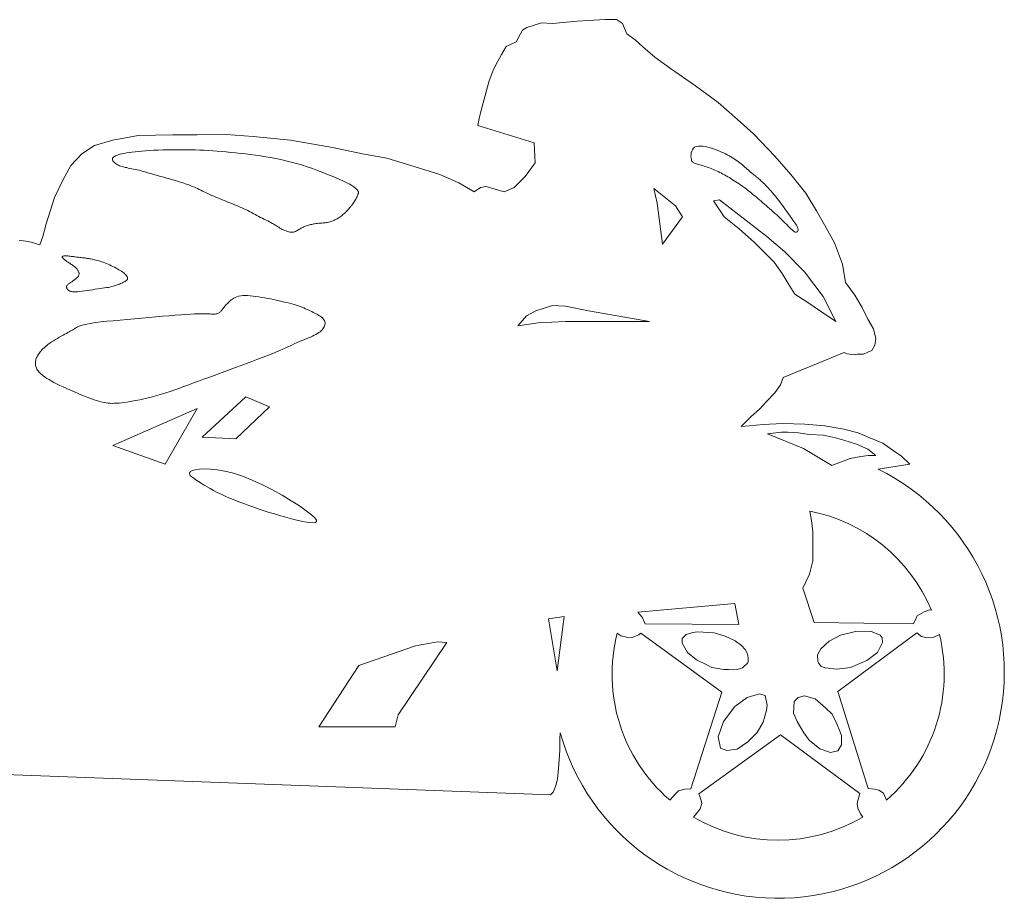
# Model space of a CAD drawing. Header units: inches. Extents: x 0.5 to 20.6, y 0.2 to 11.4.
# Tile 2 of 2: x 8 to 20.6, y 0.2 to 11.4. Entities that reach past the tile are written whole.
import ezdxf

# ---------------------------------------------------------------- set-up
doc = ezdxf.new("R2010")
doc.units = ezdxf.units.IN
doc.header["$MEASUREMENT"] = 0
doc.layers.add('inside', color=5, linetype='Continuous')
doc.layers.add('outside', color=2, linetype='Continuous')

msp = doc.modelspace()

# ---------------------------------------------------------------- linework, layer by layer
at = {"layer": 'inside', "linetype": 'Continuous', "lineweight": 0}
for p, q in [((10.819, 7.903), (10.841, 7.91)), ((10.841, 7.91), (10.867, 7.915)), ((10.867, 7.915), (10.894, 7.918)), ((10.894, 7.918), (10.924, 7.918)), ((10.924, 7.918), (10.956, 7.918)), ((10.956, 7.918), (10.99, 7.915)), ((10.99, 7.915), (11.025, 7.912)), ((11.025, 7.912), (11.061, 7.907)), ((10.664, 7.781), (10.674, 7.792)), ((10.674, 7.792), (10.684, 7.803)), ((10.684, 7.803), (10.695, 7.814)), ((10.695, 7.814), (10.707, 7.826)), ((10.707, 7.826), (10.719, 7.838)), ((10.719, 7.838), (10.732, 7.85)), ((10.732, 7.85), (10.747, 7.862)), ((10.747, 7.862), (10.762, 7.873)), ((10.762, 7.873), (10.779, 7.884)), ((10.779, 7.884), (10.798, 7.894)), ((10.798, 7.894), (10.819, 7.903)), ((11.061, 7.907), (11.098, 7.902)), ((11.098, 7.902), (11.136, 7.895)), ((11.136, 7.895), (11.174, 7.889)), ((11.174, 7.889), (11.211, 7.882)), ((11.211, 7.882), (11.249, 7.875)), ((11.249, 7.875), (11.286, 7.867)), ((11.286, 7.867), (11.322, 7.859)), ((11.322, 7.859), (11.358, 7.852)), ((11.358, 7.852), (11.393, 7.844)), ((11.393, 7.844), (11.426, 7.836)), ((11.426, 7.836), (11.459, 7.828)), ((11.459, 7.828), (11.489, 7.82)), ((11.489, 7.82), (11.519, 7.811)), ((11.519, 7.811), (11.547, 7.803)), ((11.547, 7.803), (11.574, 7.795)), ((11.574, 7.795), (11.6, 7.787)), ((11.6, 7.787), (11.625, 7.778)), ((9.872, 7.654), (9.954, 7.661)), ((9.954, 7.661), (10.032, 7.667)), ((10.032, 7.667), (10.104, 7.673)), ((10.104, 7.673), (10.169, 7.678)), ((10.169, 7.678), (10.228, 7.682)), ((10.228, 7.682), (10.278, 7.684)), ((10.278, 7.684), (10.322, 7.686)), ((10.322, 7.686), (10.359, 7.687)), ((10.359, 7.687), (10.391, 7.687)), ((10.391, 7.687), (10.418, 7.686)), ((10.418, 7.686), (10.441, 7.686)), ((10.441, 7.686), (10.461, 7.685)), ((10.461, 7.685), (10.48, 7.684)), ((10.48, 7.684), (10.497, 7.683)), ((10.497, 7.683), (10.513, 7.683)), ((10.513, 7.683), (10.527, 7.683)), ((10.527, 7.683), (10.541, 7.683)), ((10.541, 7.683), (10.553, 7.685)), ((10.553, 7.685), (10.565, 7.686)), ((10.565, 7.686), (10.575, 7.689)), ((10.575, 7.689), (10.584, 7.693)), ((10.584, 7.693), (10.593, 7.697)), ((10.593, 7.697), (10.6, 7.702)), ((10.6, 7.702), (10.607, 7.709)), ((10.607, 7.709), (10.614, 7.716)), ((10.614, 7.716), (10.62, 7.723)), ((10.62, 7.723), (10.627, 7.732)), ((10.627, 7.732), (10.633, 7.741)), ((10.633, 7.741), (10.64, 7.75)), ((10.64, 7.75), (10.648, 7.76)), ((10.648, 7.76), (10.656, 7.77)), ((10.656, 7.77), (10.664, 7.781)), ((11.625, 7.778), (11.649, 7.769)), ((11.649, 7.769), (11.671, 7.76)), ((11.671, 7.76), (11.693, 7.751)), ((11.693, 7.751), (11.714, 7.742)), ((11.714, 7.742), (11.735, 7.733)), ((11.735, 7.733), (11.754, 7.723)), ((11.754, 7.723), (11.774, 7.714)), ((11.774, 7.714), (11.793, 7.704)), ((11.793, 7.704), (11.811, 7.695)), ((11.811, 7.695), (11.829, 7.685)), ((11.829, 7.685), (11.847, 7.675)), ((11.847, 7.675), (11.864, 7.665)), ((11.864, 7.665), (11.88, 7.655)), ((8.808, 7.528), (8.833, 7.537)), ((8.833, 7.537), (8.865, 7.546)), ((8.865, 7.546), (8.905, 7.555)), ((8.905, 7.555), (8.954, 7.564)), ((8.954, 7.564), (9.014, 7.573)), ((9.014, 7.573), (9.083, 7.582)), ((9.083, 7.582), (9.159, 7.59)), ((9.159, 7.59), (9.242, 7.598)), ((9.242, 7.598), (9.33, 7.606)), ((9.33, 7.606), (9.421, 7.615)), ((9.421, 7.615), (9.513, 7.623)), ((9.513, 7.623), (9.606, 7.631)), ((9.606, 7.631), (9.697, 7.639)), ((9.697, 7.639), (9.786, 7.646)), ((9.786, 7.646), (9.872, 7.654)), ((11.88, 7.655), (11.895, 7.645)), ((11.895, 7.645), (11.908, 7.634)), ((11.908, 7.634), (11.919, 7.623)), ((11.919, 7.623), (11.929, 7.611)), ((11.929, 7.611), (11.935, 7.599)), ((11.937, 7.533), (11.932, 7.52)), ((11.935, 7.599), (11.94, 7.586)), ((11.941, 7.546), (11.937, 7.533)), ((11.94, 7.586), (11.942, 7.573)), ((11.942, 7.56), (11.941, 7.546)), ((11.942, 7.573), (11.942, 7.56)), ((8.58, 7.401), (8.603, 7.414)), ((8.603, 7.414), (8.625, 7.426)), ((8.625, 7.426), (8.645, 7.436)), ((8.645, 7.436), (8.663, 7.446)), ((8.663, 7.446), (8.679, 7.455)), ((8.679, 7.455), (8.695, 7.463)), ((8.695, 7.463), (8.709, 7.471)), ((8.709, 7.471), (8.722, 7.478)), ((8.722, 7.478), (8.734, 7.486)), ((8.734, 7.486), (8.747, 7.494)), ((8.747, 7.494), (8.759, 7.502)), ((8.759, 7.502), (8.772, 7.511)), ((8.772, 7.511), (8.788, 7.519)), ((8.788, 7.519), (8.808, 7.528)), ((11.805, 7.413), (11.781, 7.402)), ((11.826, 7.424), (11.805, 7.413)), ((11.846, 7.435), (11.826, 7.424)), ((11.863, 7.447), (11.846, 7.435)), ((11.879, 7.458), (11.863, 7.447)), ((11.893, 7.47), (11.879, 7.458)), ((11.905, 7.482), (11.893, 7.47)), ((11.916, 7.494), (11.905, 7.482)), ((11.924, 7.507), (11.916, 7.494)), ((11.932, 7.52), (11.924, 7.507)), ((8.377, 7.268), (8.395, 7.282)), ((8.395, 7.282), (8.414, 7.297)), ((8.414, 7.297), (8.435, 7.312)), ((8.435, 7.312), (8.457, 7.328)), ((8.457, 7.328), (8.481, 7.343)), ((8.481, 7.343), (8.506, 7.358)), ((8.506, 7.358), (8.531, 7.373)), ((8.531, 7.373), (8.555, 7.387)), ((8.555, 7.387), (8.58, 7.401)), ((11.529, 7.292), (11.499, 7.278)), ((11.558, 7.306), (11.529, 7.292)), ((11.587, 7.319), (11.558, 7.306)), ((11.616, 7.331), (11.587, 7.319)), ((11.645, 7.344), (11.616, 7.331)), ((11.674, 7.356), (11.645, 7.344)), ((11.702, 7.367), (11.674, 7.356)), ((11.73, 7.379), (11.702, 7.367)), ((11.756, 7.39), (11.73, 7.379)), ((11.781, 7.402), (11.756, 7.39)), ((8.277, 7.15), (8.284, 7.162)), ((8.284, 7.162), (8.292, 7.174)), ((8.292, 7.174), (8.301, 7.187)), ((8.301, 7.187), (8.311, 7.199)), ((8.311, 7.199), (8.322, 7.212)), ((8.322, 7.212), (8.334, 7.226)), ((8.334, 7.226), (8.347, 7.239)), ((8.347, 7.239), (8.361, 7.253)), ((8.361, 7.253), (8.377, 7.268)), ((11.255, 7.172), (11.199, 7.15)), ((11.307, 7.193), (11.255, 7.172)), ((11.353, 7.212), (11.307, 7.193)), ((11.395, 7.23), (11.353, 7.212)), ((11.432, 7.247), (11.395, 7.23)), ((11.467, 7.263), (11.432, 7.247)), ((11.499, 7.278), (11.467, 7.263)), ((8.251, 7.066), (8.252, 7.079)), ((8.251, 7.054), (8.251, 7.066)), ((8.252, 7.042), (8.251, 7.054)), ((8.252, 7.079), (8.254, 7.091)), ((8.253, 7.029), (8.252, 7.042)), ((8.256, 7.017), (8.253, 7.029)), ((8.254, 7.091), (8.257, 7.103)), ((8.257, 7.103), (8.261, 7.115)), ((8.261, 7.115), (8.265, 7.127)), ((8.265, 7.127), (8.271, 7.139)), ((8.271, 7.139), (8.277, 7.15)), ((10.941, 7.054), (10.872, 7.028)), ((11.009, 7.079), (10.941, 7.054)), ((11.075, 7.103), (11.009, 7.079)), ((11.139, 7.127), (11.075, 7.103)), ((11.199, 7.15), (11.139, 7.127)), ((8.259, 7.005), (8.256, 7.017)), ((8.264, 6.993), (8.259, 7.005)), ((8.27, 6.981), (8.264, 6.993)), ((8.277, 6.969), (8.27, 6.981)), ((8.285, 6.957), (8.277, 6.969)), ((8.295, 6.945), (8.285, 6.957)), ((8.307, 6.933), (8.295, 6.945)), ((8.321, 6.92), (8.307, 6.933)), ((8.336, 6.907), (8.321, 6.92)), ((8.354, 6.893), (8.336, 6.907)), ((10.595, 6.926), (10.527, 6.901)), ((10.664, 6.952), (10.595, 6.926)), ((10.733, 6.977), (10.664, 6.952)), ((10.802, 7.003), (10.733, 6.977)), ((10.872, 7.028), (10.802, 7.003)), ((8.375, 6.878), (8.354, 6.893)), ((8.398, 6.863), (8.375, 6.878)), ((8.424, 6.847), (8.398, 6.863)), ((8.453, 6.83), (8.424, 6.847)), ((8.485, 6.812), (8.453, 6.83)), ((8.521, 6.794), (8.485, 6.812)), ((8.561, 6.774), (8.521, 6.794)), ((10.204, 6.781), (10.144, 6.759)), ((10.266, 6.804), (10.204, 6.781)), ((10.329, 6.828), (10.266, 6.804)), ((10.394, 6.852), (10.329, 6.828)), ((10.46, 6.876), (10.394, 6.852)), ((10.527, 6.901), (10.46, 6.876)), ((8.604, 6.754), (8.561, 6.774)), ((8.651, 6.733), (8.604, 6.754)), ((8.699, 6.712), (8.651, 6.733)), ((8.748, 6.691), (8.699, 6.712)), ((8.797, 6.67), (8.748, 6.691)), ((8.844, 6.651), (8.797, 6.67)), ((9.856, 6.661), (9.8, 6.644)), ((9.913, 6.678), (9.856, 6.661)), ((9.969, 6.697), (9.913, 6.678)), ((10.027, 6.717), (9.969, 6.697)), ((10.085, 6.738), (10.027, 6.717)), ((10.144, 6.759), (10.085, 6.738)), ((8.889, 6.633), (8.844, 6.651)), ((8.93, 6.616), (8.889, 6.633)), ((8.967, 6.602), (8.93, 6.616)), ((9.001, 6.59), (8.967, 6.602)), ((9.03, 6.58), (9.001, 6.59)), ((9.058, 6.571), (9.03, 6.58)), ((9.083, 6.564), (9.058, 6.571)), ((9.107, 6.558), (9.083, 6.564)), ((9.13, 6.554), (9.107, 6.558)), ((9.153, 6.55), (9.13, 6.554)), ((9.176, 6.547), (9.153, 6.55)), ((9.201, 6.545), (9.176, 6.547)), ((9.227, 6.544), (9.201, 6.545)), ((9.255, 6.545), (9.227, 6.544)), ((9.285, 6.546), (9.255, 6.545)), ((9.317, 6.548), (9.285, 6.546)), ((9.353, 6.552), (9.317, 6.548)), ((9.392, 6.557), (9.353, 6.552)), ((9.435, 6.563), (9.392, 6.557)), ((9.481, 6.571), (9.435, 6.563)), ((9.53, 6.58), (9.481, 6.571)), ((9.581, 6.59), (9.53, 6.58)), ((9.634, 6.602), (9.581, 6.59)), ((9.689, 6.614), (9.634, 6.602)), ((9.744, 6.629), (9.689, 6.614)), ((9.8, 6.644), (9.744, 6.629))]:
    msp.add_line(p, q, dxfattribs=at)
at = {"layer": 'inside', "linetype": 'Continuous', "lineweight": 0, "flags": 128}
for points in [[(17.878, 8.92), (17.893, 8.899), (17.907, 8.88), (17.92, 8.862), (17.932, 8.845), (17.943, 8.829), (17.952, 8.814), (17.96, 8.8), (17.966, 8.787), (17.97, 8.774), (17.972, 8.763), (17.972, 8.752), (17.97, 8.742), (17.966, 8.735), (17.961, 8.729), (17.954, 8.726), (17.945, 8.725), (17.935, 8.728), (17.923, 8.734), (17.91, 8.743), (17.896, 8.755), (17.881, 8.769), (17.864, 8.785), (17.847, 8.803), (17.828, 8.822), (17.809, 8.842), (17.788, 8.862), (17.767, 8.882), (17.745, 8.903), (17.723, 8.924), (17.7, 8.945), (17.678, 8.965), (17.655, 8.986), (17.632, 9.006), (17.61, 9.026), (17.587, 9.045), (17.565, 9.064), (17.544, 9.083), (17.522, 9.101), (17.501, 9.119), (17.481, 9.136), (17.461, 9.153), (17.441, 9.17), (17.421, 9.187), (17.402, 9.203), (17.383, 9.219), (17.364, 9.235), (17.344, 9.25), (17.325, 9.265), (17.305, 9.281), (17.285, 9.296), (17.264, 9.311), (17.244, 9.326), (17.223, 9.34), (17.201, 9.355), (17.18, 9.369), (17.159, 9.382), (17.138, 9.395), (17.117, 9.408), (17.097, 9.421), (17.076, 9.433), (17.056, 9.444), (17.036, 9.456), (17.015, 9.466), (16.995, 9.477), (16.975, 9.487), (16.954, 9.497), (16.934, 9.506), (16.913, 9.515), (16.893, 9.524), (16.872, 9.533), (16.852, 9.541), (16.832, 9.548), (16.812, 9.555), (16.793, 9.562), (16.774, 9.568), (16.756, 9.574), (16.738, 9.58), (16.721, 9.585), (16.705, 9.589), (16.69, 9.593), (16.677, 9.597), (16.664, 9.6), (16.653, 9.604), (16.643, 9.608), (16.634, 9.613), (16.627, 9.62), (16.621, 9.628), (16.616, 9.64), (16.612, 9.654), (16.609, 9.672), (16.607, 9.692), (16.608, 9.714), (16.611, 9.736), (16.617, 9.757), (16.625, 9.777), (16.638, 9.795), (16.654, 9.808), (16.675, 9.817), (16.7, 9.822), (16.727, 9.823), (16.757, 9.821), (16.788, 9.816), (16.821, 9.809), (16.853, 9.8), (16.884, 9.791), (16.914, 9.78), (16.943, 9.77), (16.971, 9.758), (16.997, 9.747), (17.023, 9.735), (17.047, 9.723), (17.07, 9.71), (17.093, 9.698), (17.115, 9.685), (17.136, 9.673), (17.156, 9.66), (17.176, 9.647), (17.195, 9.634), (17.213, 9.621), (17.23, 9.608), (17.247, 9.595), (17.263, 9.582), (17.279, 9.569), (17.294, 9.556), (17.309, 9.543), (17.324, 9.53), (17.339, 9.517), (17.353, 9.504), (17.368, 9.492), (17.383, 9.479), (17.398, 9.467), (17.413, 9.454), (17.428, 9.442), (17.443, 9.429), (17.458, 9.417), (17.474, 9.404), (17.488, 9.391), (17.503, 9.378), (17.518, 9.364), (17.532, 9.35), (17.547, 9.336), (17.562, 9.32), (17.578, 9.304), (17.594, 9.286), (17.61, 9.268), (17.628, 9.248), (17.645, 9.227), (17.664, 9.205), (17.683, 9.183), (17.702, 9.159), (17.721, 9.135), (17.74, 9.111), (17.759, 9.086), (17.777, 9.061), (17.795, 9.037), (17.813, 9.012), (17.83, 8.988), (17.847, 8.965), (17.863, 8.942)], [(11.759, 8.822), (11.772, 8.825), (11.786, 8.829), (11.8, 8.831), (11.814, 8.834), (11.828, 8.836), (11.843, 8.837), (11.857, 8.839), (11.872, 8.84), (11.887, 8.841), (11.902, 8.842), (11.917, 8.843), (11.932, 8.844), (11.947, 8.846), (11.961, 8.848), (11.975, 8.85), (11.989, 8.853), (12.003, 8.857), (12.016, 8.861), (12.029, 8.865), (12.043, 8.87), (12.056, 8.876), (12.069, 8.882), (12.082, 8.889), (12.096, 8.897), (12.109, 8.904), (12.121, 8.913), (12.134, 8.922), (12.147, 8.931), (12.159, 8.94), (12.171, 8.95), (12.182, 8.96), (12.194, 8.97), (12.205, 8.981), (12.215, 8.991), (12.226, 9.002), (12.236, 9.013), (12.246, 9.024), (12.255, 9.034), (12.264, 9.045), (12.273, 9.056), (12.282, 9.067), (12.29, 9.078), (12.298, 9.089), (12.306, 9.101), (12.313, 9.112), (12.32, 9.123), (12.327, 9.135), (12.333, 9.146), (12.339, 9.157), (12.345, 9.168), (12.35, 9.178), (12.354, 9.188), (12.358, 9.197), (12.361, 9.205), (12.364, 9.212), (12.366, 9.219), (12.367, 9.225), (12.367, 9.231), (12.367, 9.237), (12.365, 9.242), (12.363, 9.248), (12.359, 9.254), (12.355, 9.261), (12.349, 9.268), (12.343, 9.275), (12.335, 9.282), (12.327, 9.289), (12.318, 9.297), (12.308, 9.304), (12.297, 9.312), (12.285, 9.321), (12.27, 9.33), (12.252, 9.34), (12.23, 9.352), (12.203, 9.365), (12.171, 9.38), (12.132, 9.398), (12.086, 9.418), (12.033, 9.44), (11.975, 9.463), (11.913, 9.488), (11.848, 9.512), (11.781, 9.536), (11.713, 9.56), (11.644, 9.582), (11.577, 9.602), (11.51, 9.62), (11.444, 9.636), (11.379, 9.651), (11.314, 9.664), (11.249, 9.677), (11.185, 9.688), (11.121, 9.698), (11.057, 9.707), (10.993, 9.715), (10.929, 9.723), (10.867, 9.73), (10.804, 9.737), (10.743, 9.743), (10.684, 9.748), (10.625, 9.753), (10.568, 9.758), (10.512, 9.762), (10.457, 9.766), (10.403, 9.769), (10.348, 9.772), (10.292, 9.774), (10.236, 9.775), (10.178, 9.777), (10.119, 9.777), (10.059, 9.777), (9.998, 9.776), (9.937, 9.775), (9.876, 9.774), (9.817, 9.771), (9.761, 9.769), (9.706, 9.766), (9.655, 9.762), (9.607, 9.759), (9.562, 9.755), (9.52, 9.75), (9.481, 9.745), (9.445, 9.74), (9.412, 9.735), (9.381, 9.73), (9.354, 9.724), (9.329, 9.718), (9.307, 9.712), (9.288, 9.705), (9.272, 9.699), (9.259, 9.691), (9.248, 9.684), (9.24, 9.676), (9.235, 9.668), (9.233, 9.66), (9.233, 9.651), (9.235, 9.642), (9.239, 9.633), (9.245, 9.625), (9.253, 9.616), (9.262, 9.608), (9.272, 9.6), (9.283, 9.593), (9.296, 9.586), (9.309, 9.579), (9.324, 9.573), (9.34, 9.567), (9.357, 9.562), (9.375, 9.557), (9.394, 9.552), (9.414, 9.548), (9.434, 9.543), (9.456, 9.539), (9.478, 9.535), (9.501, 9.53), (9.524, 9.526), (9.548, 9.52), (9.572, 9.514), (9.597, 9.508), (9.622, 9.501), (9.647, 9.494), (9.672, 9.487), (9.697, 9.479), (9.722, 9.472), (9.747, 9.465), (9.771, 9.458), (9.796, 9.451), (9.821, 9.444), (9.845, 9.437), (9.87, 9.43), (9.895, 9.423), (9.92, 9.416), (9.945, 9.409), (9.971, 9.402), (9.997, 9.395), (10.023, 9.387), (10.049, 9.379), (10.074, 9.372), (10.098, 9.364), (10.122, 9.357), (10.144, 9.349), (10.165, 9.342), (10.185, 9.335), (10.204, 9.328), (10.222, 9.321), (10.241, 9.314), (10.259, 9.306), (10.277, 9.298), (10.296, 9.29), (10.316, 9.281), (10.336, 9.271), (10.357, 9.261), (10.379, 9.25), (10.402, 9.24), (10.425, 9.229), (10.449, 9.218), (10.473, 9.206), (10.498, 9.195), (10.524, 9.184), (10.55, 9.173), (10.577, 9.162), (10.604, 9.15), (10.631, 9.139), (10.659, 9.128), (10.687, 9.117), (10.715, 9.106), (10.743, 9.094), (10.771, 9.083), (10.799, 9.072), (10.827, 9.06), (10.854, 9.049), (10.881, 9.037), (10.907, 9.025), (10.932, 9.013), (10.957, 9.001), (10.981, 8.988), (11.005, 8.976), (11.028, 8.963), (11.051, 8.951), (11.074, 8.939), (11.097, 8.927), (11.121, 8.915), (11.144, 8.903), (11.167, 8.892), (11.19, 8.88), (11.212, 8.869), (11.233, 8.858), (11.253, 8.848), (11.273, 8.837), (11.29, 8.827), (11.307, 8.817), (11.323, 8.807), (11.338, 8.797), (11.353, 8.788), (11.367, 8.779), (11.382, 8.77), (11.397, 8.762), (11.413, 8.754), (11.429, 8.747), (11.446, 8.741), (11.463, 8.735), (11.479, 8.731), (11.495, 8.727), (11.511, 8.726), (11.526, 8.726), (11.54, 8.728), (11.553, 8.731), (11.566, 8.736), (11.578, 8.741), (11.59, 8.748), (11.601, 8.755), (11.613, 8.762), (11.624, 8.768), (11.636, 8.775), (11.647, 8.781), (11.659, 8.786), (11.671, 8.792), (11.683, 8.797), (11.695, 8.801), (11.708, 8.806), (11.72, 8.81), (11.733, 8.814), (11.746, 8.818)], [(16.243, 8.572), (16.501, 8.922), (16.409, 9.06), (16.132, 9.281), (16.178, 9.097)], [(17.93, 7.935), (18.083, 7.837), (18.271, 7.712), (18.452, 7.587), (18.292, 7.907), (18.055, 8.22), (17.805, 8.477), (17.575, 8.672), (17.179, 8.978), (16.97, 9.138), (16.893, 9.124), (17.032, 8.922), (17.22, 8.769), (17.415, 8.595), (17.666, 8.345), (17.77, 8.199), (17.847, 8.074)], [(9.36, 8.082), (9.372, 8.088), (9.383, 8.093), (9.393, 8.098), (9.403, 8.104), (9.411, 8.11), (9.417, 8.115), (9.422, 8.122), (9.425, 8.128), (9.426, 8.135), (9.426, 8.143), (9.424, 8.151), (9.42, 8.159), (9.414, 8.167), (9.407, 8.176), (9.398, 8.186), (9.388, 8.196), (9.376, 8.206), (9.363, 8.216), (9.348, 8.227), (9.332, 8.237), (9.315, 8.248), (9.298, 8.259), (9.279, 8.269), (9.259, 8.279), (9.239, 8.289), (9.218, 8.299), (9.197, 8.309), (9.176, 8.318), (9.155, 8.326), (9.134, 8.334), (9.114, 8.342), (9.094, 8.349), (9.075, 8.355), (9.057, 8.361), (9.039, 8.366), (9.022, 8.371), (9.005, 8.375), (8.989, 8.379), (8.973, 8.382), (8.958, 8.385), (8.944, 8.388), (8.93, 8.39), (8.916, 8.392), (8.902, 8.394), (8.888, 8.396), (8.874, 8.398), (8.86, 8.399), (8.845, 8.401), (8.83, 8.402), (8.816, 8.404), (8.801, 8.406), (8.786, 8.407), (8.772, 8.409), (8.759, 8.41), (8.747, 8.412), (8.735, 8.414), (8.724, 8.415), (8.714, 8.417), (8.704, 8.418), (8.695, 8.42), (8.685, 8.421), (8.676, 8.422), (8.665, 8.423), (8.655, 8.423), (8.644, 8.424), (8.633, 8.424), (8.623, 8.424), (8.614, 8.423), (8.606, 8.421), (8.599, 8.419), (8.595, 8.416), (8.593, 8.413), (8.593, 8.408), (8.595, 8.404), (8.599, 8.398), (8.604, 8.392), (8.61, 8.386), (8.617, 8.38), (8.625, 8.374), (8.633, 8.367), (8.642, 8.361), (8.65, 8.354), (8.66, 8.348), (8.669, 8.342), (8.678, 8.335), (8.688, 8.329), (8.697, 8.322), (8.707, 8.316), (8.717, 8.31), (8.726, 8.303), (8.735, 8.297), (8.744, 8.29), (8.752, 8.283), (8.76, 8.276), (8.768, 8.269), (8.775, 8.262), (8.781, 8.254), (8.787, 8.247), (8.792, 8.239), (8.796, 8.232), (8.8, 8.224), (8.802, 8.217), (8.804, 8.209), (8.806, 8.202), (8.806, 8.195), (8.806, 8.189), (8.805, 8.182), (8.803, 8.176), (8.801, 8.171), (8.799, 8.165), (8.796, 8.16), (8.792, 8.156), (8.789, 8.151), (8.784, 8.147), (8.78, 8.143), (8.775, 8.14), (8.77, 8.136), (8.765, 8.132), (8.759, 8.128), (8.754, 8.124), (8.748, 8.12), (8.742, 8.115), (8.735, 8.11), (8.728, 8.106), (8.721, 8.1), (8.714, 8.095), (8.706, 8.09), (8.698, 8.084), (8.69, 8.078), (8.681, 8.072), (8.673, 8.066), (8.666, 8.06), (8.66, 8.053), (8.654, 8.047), (8.65, 8.041), (8.648, 8.034), (8.647, 8.028), (8.647, 8.021), (8.649, 8.015), (8.652, 8.009), (8.656, 8.003), (8.66, 7.997), (8.665, 7.991), (8.671, 7.986), (8.678, 7.981), (8.687, 7.976), (8.697, 7.972), (8.709, 7.969), (8.724, 7.967), (8.742, 7.966), (8.764, 7.966), (8.789, 7.967), (8.817, 7.97), (8.848, 7.974), (8.88, 7.978), (8.913, 7.983), (8.947, 7.988), (8.981, 7.993), (9.014, 7.998), (9.045, 8.002), (9.075, 8.007), (9.103, 8.011), (9.129, 8.015), (9.155, 8.019), (9.178, 8.023), (9.2, 8.027), (9.221, 8.032), (9.24, 8.037), (9.258, 8.042), (9.275, 8.048), (9.291, 8.054), (9.306, 8.059), (9.321, 8.065), (9.334, 8.071), (9.347, 8.077)], [(16.077, 7.587), (15.451, 7.587), (15.009, 7.587), (14.659, 7.569), (14.401, 7.532), (14.511, 7.661), (14.631, 7.725), (14.843, 7.79), (15.009, 7.781), (15.303, 7.725)], [(10.376, 6.113), (10.805, 6.092), (11.235, 6.5), (10.934, 6.628)], [(9.238, 6.006), (9.903, 5.77), (10.311, 6.478)], [(17.581, 6.158), (18.042, 5.969), (18.403, 5.752), (18.638, 5.842), (18.773, 5.869), (18.872, 5.878), (18.963, 5.878), (18.863, 5.96), (18.719, 6.023), (18.556, 6.077), (18.448, 6.104), (18.295, 6.14), (18.114, 6.149), (17.979, 6.167), (17.843, 6.176), (17.762, 6.176)], [(11.485, 5.081), (11.424, 5.098), (11.361, 5.116), (11.297, 5.135), (11.232, 5.155), (11.167, 5.176), (11.101, 5.198), (11.035, 5.22), (10.97, 5.243), (10.906, 5.267), (10.843, 5.29), (10.783, 5.314), (10.725, 5.338), (10.669, 5.362), (10.617, 5.386), (10.568, 5.41), (10.522, 5.434), (10.479, 5.458), (10.438, 5.481), (10.4, 5.504), (10.364, 5.526), (10.329, 5.548), (10.297, 5.569), (10.268, 5.59), (10.243, 5.609), (10.225, 5.627), (10.216, 5.645), (10.216, 5.66), (10.227, 5.675), (10.251, 5.688), (10.288, 5.699), (10.34, 5.707), (10.404, 5.71), (10.481, 5.708), (10.569, 5.699), (10.667, 5.682), (10.775, 5.654), (10.891, 5.616), (11.015, 5.566), (11.144, 5.507), (11.272, 5.441), (11.396, 5.373), (11.511, 5.304), (11.615, 5.237), (11.702, 5.177), (11.768, 5.126), (11.811, 5.086), (11.833, 5.057), (11.835, 5.038), (11.821, 5.027), (11.794, 5.023), (11.756, 5.025), (11.709, 5.031), (11.657, 5.04), (11.602, 5.052), (11.545, 5.066)], [(17.168, 3.992), (17.219, 3.727), (16.023, 3.737), (15.987, 3.822), (15.93, 3.882)], [(14.79, 3.797), (14.9, 3.135), (14.99, 3.827)], [(18.234, 3.239), (18.267, 3.193), (18.32, 3.173), (18.466, 3.157), (18.642, 3.18), (18.848, 3.269), (18.984, 3.369), (19.047, 3.496), (19.045, 3.555), (19.017, 3.591), (18.894, 3.641), (18.703, 3.636), (18.514, 3.591), (18.371, 3.512), (18.264, 3.415), (18.221, 3.338), (18.224, 3.254)], [(17.331, 3.238), (17.266, 3.176), (17.199, 3.155), (17.153, 3.148), (17.086, 3.151), (17.026, 3.155), (16.874, 3.18), (16.809, 3.213), (16.678, 3.275), (16.564, 3.37), (16.495, 3.489), (16.495, 3.547), (16.546, 3.598), (16.631, 3.623), (16.691, 3.632), (16.901, 3.621), (17.042, 3.579), (17.171, 3.517), (17.252, 3.457), (17.296, 3.409), (17.326, 3.353), (17.335, 3.303), (17.337, 3.254)], [(12.373, 3.206), (11.862, 2.424), (12.835, 2.424), (12.875, 2.574), (13.496, 3.496), (13.376, 3.506), (13.095, 3.456)], [(17.479, 2.844), (17.325, 2.797), (17.166, 2.68), (17.021, 2.489), (16.955, 2.297), (16.983, 2.152), (17.063, 2.12), (17.194, 2.138), (17.334, 2.232), (17.451, 2.349), (17.526, 2.48), (17.572, 2.634), (17.577, 2.699), (17.554, 2.821)], [(17.975, 2.797), (18.054, 2.816), (18.19, 2.779), (18.321, 2.666), (18.409, 2.582), (18.466, 2.461), (18.503, 2.367), (18.526, 2.311), (18.526, 2.195), (18.48, 2.115), (18.386, 2.096), (18.25, 2.143), (18.115, 2.251), (18.045, 2.344), (17.961, 2.489), (17.914, 2.596), (17.923, 2.746)]]:
    msp.add_lwpolyline(points, close=True, dxfattribs=at)
for points in [[(19.672, 3.909), (19.648, 3.913), (19.578, 3.89), (19.492, 3.838), (19.475, 3.797), (19.446, 3.734), (18.176, 3.751), (18.033, 4.19), (18.117, 4.367), (18.159, 4.536), (18.159, 4.747), (18.159, 4.907), (18.142, 5.051), (18.122, 5.172)], [(15.667, 3.617), (15.712, 3.58), (15.786, 3.564), (15.859, 3.561), (15.944, 3.595), (15.968, 3.615), (17, 2.865), (16.604, 1.634), (16.53, 1.629), (16.45, 1.606), (16.408, 1.568), (16.336, 1.49)], [(19.099, 1.489), (19.06, 1.578), (19.003, 1.616), (18.946, 1.63), (18.865, 1.635), (18.478, 2.874), (19.486, 3.619), (19.544, 3.572), (19.613, 3.555), (19.694, 3.561), (19.775, 3.598)], [(16.641, 1.271), (16.676, 1.316), (16.723, 1.379), (16.747, 1.446), (16.731, 1.501), (16.707, 1.568), (17.748, 2.321), (18.758, 1.572), (18.734, 1.485), (18.726, 1.442), (18.734, 1.387), (18.762, 1.324), (18.797, 1.272)]]:
    msp.add_lwpolyline(points, dxfattribs=at)
at = {"layer": 'inside', "linetype": 'Continuous', "lineweight": 0}
for start, end in [(22.6585, 79.0078), (165.6859, 229.2458), (310.7202, 13.7711), (239.4084, 300.6278)]:
    msp.add_arc((17.718, 3.094), 2.117, start, end, dxfattribs=at)
at = {"layer": 'outside', "linetype": 'Continuous', "lineweight": 0, "flags": 128}
msp.add_lwpolyline([(7.633, 1.824), (14.815, 1.555), (14.85, 1.589), (14.886, 1.67), (14.906, 1.76), (14.919, 1.89), (14.935, 2.121), (14.935, 2.271), (14.941, 2.347, 1.542101), (18.995, 5.706), (19.398, 5.769), (19.29, 5.87), (19.171, 5.954), (19.052, 6.037), (18.868, 6.114), (18.737, 6.168), (18.558, 6.215), (18.314, 6.257), (18.058, 6.281), (17.773, 6.287), (17.529, 6.275), (17.35, 6.257), (17.249, 6.251), (17.374, 6.376), (17.481, 6.471), (17.574, 6.572), (17.675, 6.68), (17.747, 6.781), (17.783, 6.875), (18.56, 7.191), (18.596, 7.177), (18.69, 7.162), (18.726, 7.17), (18.805, 7.17), (18.863, 7.198), (18.913, 7.22), (18.949, 7.285), (18.964, 7.371), (18.935, 7.493), (18.863, 7.616), (18.791, 7.767), (18.697, 7.925), (18.575, 8.083), (18.539, 8.319), (18.436, 8.588), (18.309, 8.818), (18.206, 9), (18.072, 9.221), (17.882, 9.459), (17.676, 9.696), (17.406, 9.981), (17.201, 10.163), (16.955, 10.377), (16.663, 10.591), (16.346, 10.811), (16.145, 10.955), (15.992, 11.089), (15.896, 11.175), (15.791, 11.252), (15.733, 11.386), (15.657, 11.434), (15.513, 11.434), (15.158, 11.414), (14.842, 11.386), (14.702, 11.393), (14.516, 11.336), (14.458, 11.301), (14.377, 11.15), (14.25, 11.092), (14.192, 10.988), (14.145, 10.907), (14.087, 10.791), (14.029, 10.641), (13.995, 10.513), (13.96, 10.374), (13.925, 10.247), (13.902, 10.154), (13.89, 10.085), (14.609, 9.865), (14.621, 9.61), (14.493, 9.436), (14.354, 9.297), (14.226, 9.239), (13.995, 9.309), (13.925, 9.297), (13.844, 9.239), (13.647, 9.355), (13.404, 9.459), (13.079, 9.564), (12.731, 9.668), (12.418, 9.726), (12.036, 9.807), (11.503, 9.899), (11.028, 9.946), (10.68, 9.969), (10.313, 9.968), (10.001, 9.968), (9.56, 9.956), (9.236, 9.899), (9.004, 9.829), (8.841, 9.725), (8.702, 9.574), (8.598, 9.389), (8.494, 9.169), (8.389, 8.833), (8.343, 8.671), (8.305, 8.563), (8.266, 8.579), (8.212, 8.596), (8.156, 8.607), (8.1, 8.615), (8.044, 8.62)], format="xyb", dxfattribs=at)

doc.saveas('drawing.dxf')
